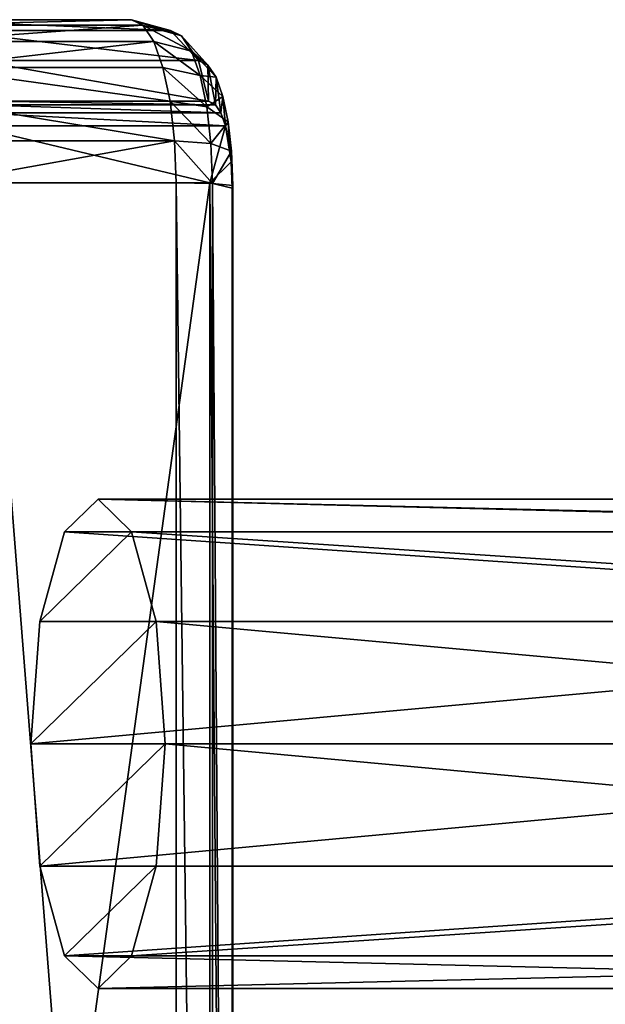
# Model space of a CAD drawing. Extents: x 0 to 1840, y 0 to 334.
# Tile 108 of 109: x 1818 to 1825, y 174 to 186. Entities that reach past the tile are written whole.
import ezdxf

# ---------------------------------------------------------------- set-up
doc = ezdxf.new("R2010")
doc.units = 0
doc.layers.get('0').update_dxf_attribs({"color": 13, "linetype": 'CONTINUOUS'})

# ---------------------------------------------------------------- blocks, each defined once
blk = doc.blocks.new('GROUP_12')
for p, q in [((3, 6, 3), (20, 6, 3)), ((20, 5.598, 1.5), (3, 5.598, 1.5)), ((20, 5.598, 4.5), (3, 5.598, 4.5)), ((20, 4.5, 0.402), (3, 4.5, 0.402)), ((20, 4.5, 5.598), (3, 4.5, 5.598)), ((20, 3), (20, 4.5, 0.402)), ((20, 3), (3, 3)), ((20, 3, 6), (3, 3, 6)), ((20, 1.5, 0.402), (20, 3)), ((3, 1.5, 0.402), (20, 1.5, 0.402)), ((3, 1.5, 5.598), (20, 1.5, 5.598)), ((3, 0.402, 1.5), (20, 0.402, 1.5)), ((3, 0.402, 4.5), (20, 0.402, 4.5)), ((20, 0, 3), (3, 0, 3))]:
    blk.add_line(p, q)
mesh = blk.add_polyface()
corners = [(3, 5.598, 1.5), (20, 6, 3), (20, 5.598, 1.5), (3, 6, 3)]
mesh.append_faces([[corners[k] for k in face] for face in [(0, 1, 2), (1, 0, 3)]], dxfattribs={"vtx0": -1})
mesh = blk.add_polyface()
corners = [(3, 5.598, 4.5), (20, 6, 3), (3, 6, 3), (20, 5.598, 4.5)]
mesh.append_faces([[corners[k] for k in face] for face in [(0, 1, 2), (1, 0, 3)]], dxfattribs={"vtx0": -1})
mesh = blk.add_polyface()
corners = [(20, 0.402, 1.5), (20, 0.402, 4.5), (20, 0, 3), (20, 1.5, 0.402), (20, 1.5, 5.598), (20, 3), (20, 3, 6), (20, 4.5, 0.402), (20, 4.5, 5.598), (20, 5.598, 1.5), (20, 5.598, 4.5), (20, 6, 3)]
mesh.append_faces([[corners[k] for k in face] for face in [(0, 1, 2), (10, 9, 11)]], dxfattribs={"vtx0": -1})
mesh.append_faces([[corners[k] for k in face] for face in [(1, 3, 4), (4, 5, 6), (6, 7, 8), (8, 9, 10)]], dxfattribs={"vtx0": -1, "vtx1": -1})
mesh.append_faces([[corners[k] for k in face] for face in [(1, 0, 3), (4, 3, 5), (6, 5, 7), (8, 7, 9)]], dxfattribs={"vtx0": -1, "vtx2": -1})
mesh = blk.add_polyface()
corners = [(3, 4.5, 0.402), (20, 5.598, 1.5), (20, 4.5, 0.402), (3, 5.598, 1.5)]
mesh.append_faces([[corners[k] for k in face] for face in [(0, 1, 2), (1, 0, 3)]], dxfattribs={"vtx0": -1})
mesh = blk.add_polyface()
corners = [(3, 4.5, 5.598), (20, 5.598, 4.5), (3, 5.598, 4.5), (20, 4.5, 5.598)]
mesh.append_faces([[corners[k] for k in face] for face in [(0, 1, 2), (1, 0, 3)]], dxfattribs={"vtx0": -1})
mesh = blk.add_polyface()
corners = [(20, 4.5, 0.402), (3, 3), (3, 4.5, 0.402), (20, 3)]
mesh.append_faces([[corners[k] for k in face] for face in [(0, 1, 2), (1, 0, 3)]], dxfattribs={"vtx0": -1})
mesh = blk.add_polyface()
corners = [(20, 3, 6), (3, 4.5, 5.598), (3, 3, 6), (20, 4.5, 5.598)]
mesh.append_faces([[corners[k] for k in face] for face in [(0, 1, 2), (1, 0, 3)]], dxfattribs={"vtx0": -1})
mesh = blk.add_polyface()
corners = [(20, 3), (3, 1.5, 0.402), (3, 3), (20, 1.5, 0.402)]
mesh.append_faces([[corners[k] for k in face] for face in [(0, 1, 2), (1, 0, 3)]], dxfattribs={"vtx0": -1})
mesh = blk.add_polyface()
corners = [(20, 1.5, 5.598), (3, 3, 6), (3, 1.5, 5.598), (20, 3, 6)]
mesh.append_faces([[corners[k] for k in face] for face in [(0, 1, 2), (1, 0, 3)]], dxfattribs={"vtx0": -1})
mesh = blk.add_polyface()
corners = [(20, 0.402, 1.5), (3, 1.5, 0.402), (20, 1.5, 0.402), (3, 0.402, 1.5)]
mesh.append_faces([[corners[k] for k in face] for face in [(0, 1, 2), (1, 0, 3)]], dxfattribs={"vtx0": -1})
mesh = blk.add_polyface()
corners = [(20, 0.402, 4.5), (3, 1.5, 5.598), (3, 0.402, 4.5), (20, 1.5, 5.598)]
mesh.append_faces([[corners[k] for k in face] for face in [(0, 1, 2), (1, 0, 3)]], dxfattribs={"vtx0": -1})
mesh = blk.add_polyface()
corners = [(20, 0, 3), (3, 0.402, 1.5), (20, 0.402, 1.5), (3, 0, 3)]
mesh.append_faces([[corners[k] for k in face] for face in [(0, 1, 2), (1, 0, 3)]], dxfattribs={"vtx0": -1})
mesh = blk.add_polyface()
corners = [(20, 0.402, 4.5), (3, 0, 3), (20, 0, 3), (3, 0.402, 4.5)]
mesh.append_faces([[corners[k] for k in face] for face in [(0, 1, 2), (1, 0, 3)]], dxfattribs={"vtx0": -1})
blk = doc.blocks.new('GROUP_16')
for p, q in [((21, 38.814, 2), (20.5, 38.68, 2.009)), ((20.5, 38.615, 1.517), (21, 38.746, 1.482)), ((21, 38.814, 2), (24, 38.814, 2)), ((21, 38.814, 2), (21, 38.814, 12)), ((21, 38.746, 1.482), (21, 38.814, 2)), ((24, 38.746, 1.482), (21, 38.746, 1.482)), ((21, 38.546, 1), (21, 38.746, 1.482)), ((20.5, 38.68, 2.009), (20.134, 38.314, 2.033)), ((20.5, 38.68, 2.009), (20.5, 38.615, 1.517)), ((20.5, 38.68, 11.991), (20.5, 38.68, 2.009)), ((20.134, 38.258, 1.613), (20.5, 38.615, 1.517)), ((20.5, 38.615, 1.517), (20.5, 38.429, 1.068)), ((20.5, 38.429, 1.068), (21, 38.546, 1)), ((21, 38.546, 1), (24, 38.546, 1)), ((21, 38.228, 0.586), (21, 38.546, 1)), ((20.134, 38.109, 1.252), (20.5, 38.429, 1.068)), ((20.5, 38.429, 1.068), (20.5, 38.132, 0.681)), ((20.134, 38.314, 2.033), (20, 37.814, 2.066)), ((20.134, 38.314, 2.033), (20.134, 38.258, 1.613)), ((20.134, 38.314, 11.967), (20.134, 38.314, 2.033)), ((20, 37.771, 1.743), (20.134, 38.258, 1.613)), ((20.134, 38.258, 1.613), (20.134, 38.109, 1.252)), ((20.5, 38.132, 0.681), (21, 38.228, 0.586)), ((24, 38.228, 0.586), (21, 38.228, 0.586)), ((21, 37.814, 0.268), (21, 38.228, 0.586)), ((20, 37.672, 1.504), (20.134, 38.109, 1.252)), ((20.134, 37.871, 0.942), (20.5, 38.132, 0.681)), ((20.134, 38.109, 1.252), (20.134, 37.871, 0.942)), ((20.5, 38.132, 0.681), (20.5, 37.746, 0.385)), ((20, 37.515, 1.299), (20.134, 37.871, 0.942)), ((20, 37.814, 11.934), (20, 37.814, 2.066)), ((20, 37.771, 1.743), (20, 37.814, 2.066)), ((20.134, 37.871, 0.942), (20.134, 37.562, 0.705)), ((21, 37.814, 0.268), (20.5, 37.746, 0.385)), ((21, 37.331, 0.068), (21, 37.814, 0.268)), ((21, 37.814, 0.268), (24, 37.814, 0.268)), ((20, 37.672, 1.504), (20, 37.771, 1.743)), ((20, 37.515, 1.299), (20, 37.672, 1.504)), ((20.5, 37.746, 0.385), (20.134, 37.562, 0.705)), ((20.5, 37.746, 0.385), (20.5, 37.296, 0.199)), ((20.134, 37.562, 0.705), (20, 37.309, 1.141)), ((20.134, 37.562, 0.705), (20.134, 37.201, 0.555)), ((20, 36.814, 2), (20, 37.515, 1.299)), ((20, 37.309, 1.141), (20, 37.515, 1.299)), ((20, 37.07, 1.042), (20, 37.309, 1.141)), ((20.134, 37.201, 0.555), (20.5, 37.296, 0.199)), ((20.5, 37.296, 0.199), (21, 37.331, 0.068)), ((20.5, 37.296, 0.199), (20.5, 36.805, 0.134)), ((21, 36.814), (21, 37.331, 0.068)), ((21, 37.331, 0.068), (24, 37.331, 0.068)), ((20, 37.07, 1.042), (20.134, 37.201, 0.555)), ((20.134, 37.201, 0.555), (20.134, 36.781, 0.5)), ((20, 36.748, 1), (20, 37.07, 1.042)), ((20, 36.814, 2), (20, 36.814, 12)), ((20, 2, 2), (20, 36.814, 2)), ((25, 36.814, 2), (20, 36.814, 2)), ((20.5, 36.805, 0.134), (21, 36.814)), ((21, 2), (21, 36.814)), ((24, 36.814), (21, 36.814)), ((20, 36.748, 1), (20.134, 36.781, 0.5)), ((20, 2.066, 1), (20, 36.748, 1)), ((20.134, 36.781, 0.5), (20.5, 36.805, 0.134)), ((20.134, 36.781, 0.5), (20.134, 2.033, 0.5)), ((20.5, 36.805, 0.134), (20.5, 2.009, 0.134))]:
    blk.add_line(p, q)
blk.add_blockref('GROUP_12', (0, 26.938, 4))
mesh = blk.add_polyface()
corners = [(20.5, 38.615, 1.517), (21, 38.814, 2), (21, 38.746, 1.482), (20.5, 38.68, 2.009)]
mesh.append_faces([[corners[k] for k in face] for face in [(0, 1, 2), (1, 0, 3)]], dxfattribs={"vtx0": -1})
mesh = blk.add_polyface()
corners = [(20.5, 38.68, 2.009), (21, 38.814, 12), (21, 38.814, 2), (20.5, 38.68, 11.991)]
mesh.append_faces([[corners[k] for k in face] for face in [(0, 1, 2), (1, 0, 3)]], dxfattribs={"vtx0": -1})
mesh = blk.add_polyface()
corners = [(20.5, 38.429, 1.068), (21, 38.746, 1.482), (21, 38.546, 1), (20.5, 38.615, 1.517)]
mesh.append_faces([[corners[k] for k in face] for face in [(0, 1, 2), (1, 0, 3)]], dxfattribs={"vtx0": -1})
mesh = blk.add_polyface()
corners = [(21, 38.814, 12), (24, 38.814, 2), (21, 38.814, 2), (24, 38.814, 12)]
mesh.append_faces([[corners[k] for k in face] for face in [(0, 1, 2), (1, 0, 3)]], dxfattribs={"vtx0": -1})
mesh = blk.add_polyface()
corners = [(21, 38.814, 2), (24, 38.746, 1.482), (21, 38.746, 1.482), (24, 38.814, 2)]
mesh.append_faces([[corners[k] for k in face] for face in [(0, 1, 2), (1, 0, 3)]], dxfattribs={"vtx0": -1})
mesh = blk.add_polyface()
corners = [(21, 38.746, 1.482), (24, 38.546, 1), (21, 38.546, 1), (24, 38.746, 1.482)]
mesh.append_faces([[corners[k] for k in face] for face in [(0, 1, 2), (1, 0, 3)]], dxfattribs={"vtx0": -1})
mesh = blk.add_polyface()
corners = [(20.134, 38.314, 2.033), (20.5, 38.615, 1.517), (20.134, 38.258, 1.613), (20.5, 38.68, 2.009)]
mesh.append_faces([[corners[k] for k in face] for face in [(0, 1, 2), (1, 0, 3)]], dxfattribs={"vtx0": -1})
mesh = blk.add_polyface()
corners = [(20.134, 38.314, 2.033), (20.5, 38.68, 11.991), (20.5, 38.68, 2.009), (20.134, 38.314, 11.967)]
mesh.append_faces([[corners[k] for k in face] for face in [(0, 1, 2), (1, 0, 3)]], dxfattribs={"vtx0": -1})
mesh = blk.add_polyface()
corners = [(20.134, 38.258, 1.613), (20.5, 38.429, 1.068), (20.134, 38.109, 1.252), (20.5, 38.615, 1.517)]
mesh.append_faces([[corners[k] for k in face] for face in [(0, 1, 2), (1, 0, 3)]], dxfattribs={"vtx0": -1})
mesh = blk.add_polyface()
corners = [(20.5, 38.132, 0.681), (21, 38.546, 1), (21, 38.228, 0.586), (20.5, 38.429, 1.068)]
mesh.append_faces([[corners[k] for k in face] for face in [(0, 1, 2), (1, 0, 3)]], dxfattribs={"vtx0": -1})
mesh = blk.add_polyface()
corners = [(21, 38.546, 1), (24, 38.228, 0.586), (21, 38.228, 0.586), (24, 38.546, 1)]
mesh.append_faces([[corners[k] for k in face] for face in [(0, 1, 2), (1, 0, 3)]], dxfattribs={"vtx0": -1})
mesh = blk.add_polyface()
corners = [(20.134, 38.109, 1.252), (20.5, 38.132, 0.681), (20.134, 37.871, 0.942), (20.5, 38.429, 1.068)]
mesh.append_faces([[corners[k] for k in face] for face in [(0, 1, 2), (1, 0, 3)]], dxfattribs={"vtx0": -1})
mesh = blk.add_polyface()
corners = [(20, 37.814, 2.066), (20.134, 38.258, 1.613), (20, 37.771, 1.743), (20.134, 38.314, 2.033)]
mesh.append_faces([[corners[k] for k in face] for face in [(0, 1, 2), (1, 0, 3)]], dxfattribs={"vtx0": -1})
mesh = blk.add_polyface()
corners = [(20.134, 38.314, 11.967), (20, 37.814, 2.066), (20, 37.814, 11.934), (20.134, 38.314, 2.033)]
mesh.append_faces([[corners[k] for k in face] for face in [(0, 1, 2), (1, 0, 3)]], dxfattribs={"vtx0": -1})
mesh = blk.add_polyface()
corners = [(20, 37.771, 1.743), (20.134, 38.109, 1.252), (20, 37.672, 1.504), (20.134, 38.258, 1.613)]
mesh.append_faces([[corners[k] for k in face] for face in [(0, 1, 2), (1, 0, 3)]], dxfattribs={"vtx0": -1})
mesh = blk.add_polyface()
corners = [(21, 38.228, 0.586), (20.5, 37.746, 0.385), (20.5, 38.132, 0.681), (21, 37.814, 0.268)]
mesh.append_faces([[corners[k] for k in face] for face in [(0, 1, 2), (1, 0, 3)]], dxfattribs={"vtx0": -1})
mesh = blk.add_polyface()
corners = [(24, 38.228, 0.586), (21, 37.814, 0.268), (21, 38.228, 0.586), (24, 37.814, 0.268)]
mesh.append_faces([[corners[k] for k in face] for face in [(0, 1, 2), (1, 0, 3)]], dxfattribs={"vtx0": -1})
mesh = blk.add_polyface()
corners = [(20, 37.672, 1.504), (20.134, 37.871, 0.942), (20, 37.515, 1.299), (20.134, 38.109, 1.252)]
mesh.append_faces([[corners[k] for k in face] for face in [(0, 1, 2), (1, 0, 3)]], dxfattribs={"vtx0": -1})
mesh = blk.add_polyface()
corners = [(20.134, 37.871, 0.942), (20.5, 37.746, 0.385), (20.134, 37.562, 0.705), (20.5, 38.132, 0.681)]
mesh.append_faces([[corners[k] for k in face] for face in [(0, 1, 2), (1, 0, 3)]], dxfattribs={"vtx0": -1})
mesh = blk.add_polyface()
corners = [(20, 37.515, 1.299), (20.134, 37.562, 0.705), (20, 37.309, 1.141), (20.134, 37.871, 0.942)]
mesh.append_faces([[corners[k] for k in face] for face in [(0, 1, 2), (1, 0, 3)]], dxfattribs={"vtx0": -1})
mesh = blk.add_polyface()
corners = [(20, 37.515, 12.701), (20, 36.814, 2), (20, 36.814, 12), (20, 37.515, 1.299), (20, 37.672, 12.496), (20, 37.672, 1.504), (20, 37.771, 12.257), (20, 37.771, 1.743), (20, 37.814, 11.934), (20, 37.814, 2.066)]
mesh.append_faces([[corners[k] for k in face] for face in [(0, 1, 2), (7, 8, 9)]], dxfattribs={"vtx0": -1})
mesh.append_faces([[corners[k] for k in face] for face in [(1, 0, 3), (3, 4, 5), (5, 6, 7)]], dxfattribs={"vtx0": -1, "vtx1": -1})
mesh.append_faces([[corners[k] for k in face] for face in [(3, 0, 4), (5, 4, 6), (7, 6, 8)]], dxfattribs={"vtx0": -1, "vtx2": -1})
mesh = blk.add_polyface()
corners = [(21, 37.814, 0.268), (20.5, 37.296, 0.199), (20.5, 37.746, 0.385), (21, 37.331, 0.068)]
mesh.append_faces([[corners[k] for k in face] for face in [(0, 1, 2), (1, 0, 3)]], dxfattribs={"vtx0": -1})
mesh = blk.add_polyface()
corners = [(24, 37.814, 0.268), (21, 37.331, 0.068), (21, 37.814, 0.268), (24, 37.331, 0.068)]
mesh.append_faces([[corners[k] for k in face] for face in [(0, 1, 2), (1, 0, 3)]], dxfattribs={"vtx0": -1})
mesh = blk.add_polyface()
corners = [(20.134, 37.562, 0.705), (20.5, 37.296, 0.199), (20.134, 37.201, 0.555), (20.5, 37.746, 0.385)]
mesh.append_faces([[corners[k] for k in face] for face in [(0, 1, 2), (1, 0, 3)]], dxfattribs={"vtx0": -1})
mesh = blk.add_polyface()
corners = [(20, 37.309, 1.141), (20.134, 37.201, 0.555), (20, 37.07, 1.042), (20.134, 37.562, 0.705)]
mesh.append_faces([[corners[k] for k in face] for face in [(0, 1, 2), (1, 0, 3)]], dxfattribs={"vtx0": -1})
mesh = blk.add_polyface()
corners = [(20, 2, 2), (20, 1.504, 1.141), (20, 1.299, 1.299), (20, 1.743, 1.042), (20, 2.066, 1), (20, 36.814, 2), (20, 36.748, 1), (20, 37.07, 1.042), (20, 37.515, 1.299), (20, 37.309, 1.141)]
mesh.append_faces([[corners[k] for k in face] for face in [(0, 1, 2), (7, 8, 9)]], dxfattribs={"vtx0": -1})
mesh.append_faces([[corners[k] for k in face] for face in [(1, 0, 3), (3, 0, 4), (4, 5, 6), (6, 5, 7)]], dxfattribs={"vtx0": -1, "vtx1": -1})
mesh.append_faces([[corners[k] for k in face] for face in [(4, 0, 5), (7, 5, 8)]], dxfattribs={"vtx0": -1, "vtx2": -1})
mesh = blk.add_polyface()
corners = [(20.134, 37.201, 0.555), (20.5, 36.805, 0.134), (20.134, 36.781, 0.5), (20.5, 37.296, 0.199)]
mesh.append_faces([[corners[k] for k in face] for face in [(0, 1, 2), (1, 0, 3)]], dxfattribs={"vtx0": -1})
mesh = blk.add_polyface()
corners = [(21, 37.331, 0.068), (20.5, 36.805, 0.134), (20.5, 37.296, 0.199), (21, 36.814)]
mesh.append_faces([[corners[k] for k in face] for face in [(0, 1, 2), (1, 0, 3)]], dxfattribs={"vtx0": -1})
mesh = blk.add_polyface()
corners = [(21, 37.331, 0.068), (24, 36.814), (21, 36.814), (24, 37.331, 0.068)]
mesh.append_faces([[corners[k] for k in face] for face in [(0, 1, 2), (1, 0, 3)]], dxfattribs={"vtx0": -1})
mesh = blk.add_polyface()
corners = [(20, 37.07, 1.042), (20.134, 36.781, 0.5), (20, 36.748, 1), (20.134, 37.201, 0.555)]
mesh.append_faces([[corners[k] for k in face] for face in [(0, 1, 2), (1, 0, 3)]], dxfattribs={"vtx0": -1})
mesh = blk.add_polyface()
corners = [(20, 36.814, 12), (20, 2, 2), (20, 2, 12), (20, 36.814, 2)]
mesh.append_faces([[corners[k] for k in face] for face in [(0, 1, 2), (1, 0, 3)]], dxfattribs={"vtx0": -1})
mesh = blk.add_polyface()
corners = [(25, 36.814, 4), (20, 36.814, 2), (25, 36.814, 2), (20, 36.814, 12), (25, 36.814, 10), (25, 36.814, 12)]
mesh.append_faces([[corners[k] for k in face] for face in [(0, 1, 2), (3, 4, 5)]], dxfattribs={"vtx0": -1})
mesh.append_faces([[corners[k] for k in face] for face in [(1, 0, 3)]], dxfattribs={"vtx0": -1, "vtx1": -1})
mesh.append_faces([[corners[k] for k in face] for face in [(3, 0, 4)]], dxfattribs={"vtx0": -1, "vtx2": -1})
mesh = blk.add_polyface()
corners = [(25, 2, 2), (20, 36.814, 2), (20, 2, 2), (25, 36.814, 2), (25, 4, 2), (25, 34.814, 2)]
mesh.append_faces([[corners[k] for k in face] for face in [(0, 1, 2), (3, 4, 5)]], dxfattribs={"vtx0": -1})
mesh.append_faces([[corners[k] for k in face] for face in [(1, 0, 3)]], dxfattribs={"vtx0": -1, "vtx1": -1})
mesh.append_faces([[corners[k] for k in face] for face in [(3, 0, 4)]], dxfattribs={"vtx0": -1, "vtx2": -1})
mesh = blk.add_polyface()
corners = [(21, 36.814), (20.5, 2.009, 0.134), (20.5, 36.805, 0.134), (21, 2)]
mesh.append_faces([[corners[k] for k in face] for face in [(0, 1, 2), (1, 0, 3)]], dxfattribs={"vtx0": -1})
mesh = blk.add_polyface()
corners = [(24, 36.814), (21, 2), (21, 36.814), (24, 2)]
mesh.append_faces([[corners[k] for k in face] for face in [(0, 1, 2), (1, 0, 3)]], dxfattribs={"vtx0": -1})
mesh = blk.add_polyface()
corners = [(20, 2.066, 1), (20.134, 36.781, 0.5), (20.134, 2.033, 0.5), (20, 36.748, 1)]
mesh.append_faces([[corners[k] for k in face] for face in [(0, 1, 2), (1, 0, 3)]], dxfattribs={"vtx0": -1})
mesh = blk.add_polyface()
corners = [(20.5, 36.805, 0.134), (20.134, 2.033, 0.5), (20.134, 36.781, 0.5), (20.5, 2.009, 0.134)]
mesh.append_faces([[corners[k] for k in face] for face in [(0, 1, 2), (1, 0, 3)]], dxfattribs={"vtx0": -1})
blk = doc.blocks.new('GROUP_29')
at = {"extrusion": (-0.274008, -0.961727, -8.13125e-16), "rotation": 180}
blk.add_blockref('GROUP_16', (1767.107, 187.39, -512.522), dxfattribs=at)

msp = doc.modelspace()

# ---------------------------------------------------------------- block references
at = {"extrusion": (0, -1, -4.996e-16)}
msp.add_blockref('GROUP_29', (0, 0, -334.295), dxfattribs=at)

doc.saveas('drawing.dxf')
